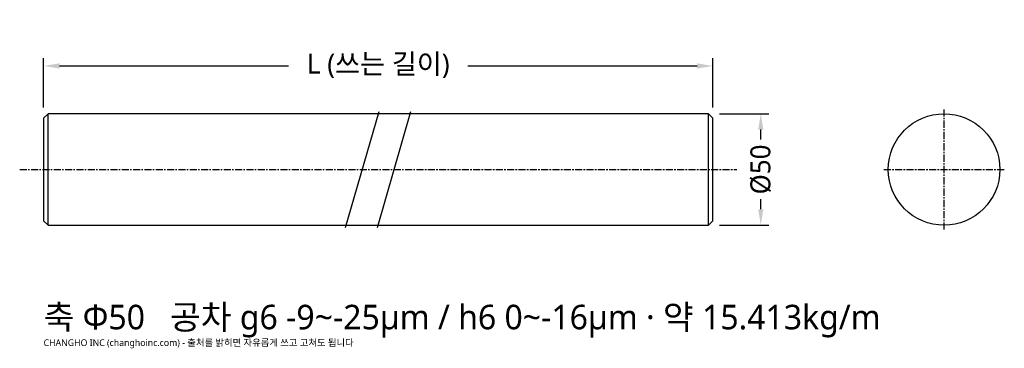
# Model space of a CAD drawing. Header units: millimetres. Extents: x -11 to 431, y -80 to 67.
import ezdxf

# ---------------------------------------------------------------- set-up
doc = ezdxf.new("R2010")
doc.units = ezdxf.units.MM
doc.linetypes.add('CENTER', pattern=[5.08, 3.175, -0.635, 0.635, -0.635])
for name, color, linetype in [('문자', 7, 'CONTINUOUS'), ('외형선', 7, 'CONTINUOUS'), ('중심선', 1, 'CENTER'), ('치수', 4, 'CONTINUOUS')]:
    doc.layers.add(name, color=color, linetype=linetype)
doc.styles.add('CH_KOR', font='malgun.ttf')
doc.dimstyles.new('CH_DIM', dxfattribs={"dimtxt": 2.5, "dimasz": 2, "dimexe": 1, "dimexo": 0.8, "dimgap": 0.8, "dimtad": 1, "dimdec": 1, "dimdsep": 46, "dimtxsty": 'CH_KOR', "dimcen": 2.5, "dimclrd": 4, "dimclre": 4, "dimclrt": 4, "dimazin": 3, "dimtfac": 1, "dimtmove": 0, "dimatfit": 3})

# ---------------------------------------------------------------- blocks, each defined once
blk = doc.blocks.new('_CLOSEDFILLED')
at = {"color": 0, "linetype": 'BYBLOCK'}
blk.add_solid([(-1, 0.164), (0, 0), (-1, -0.164)], dxfattribs=at)
blk = doc.blocks.new('*D1')
at = {"color": 4}
for p, q in [((302.86, 25), (325, 25)), ((321.43, 13.39), (321.43, 17.86)), ((321.43, -17.86), (321.43, -13.39)), ((302.86, -25), (325, -25))]:
    blk.add_line(p, q, dxfattribs=at)
at = {"layer": 'Defpoints'}
for p in [(300, 25), (300, -25), (321.43, -25)]:
    blk.add_point(p, dxfattribs=at)
at = {"layer": '치수', "color": 4, "xscale": 7.142857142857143, "yscale": 7.142857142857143}
for p, rotation in [((321.43, 25), 90), ((321.43, -25), 270)]:
    blk.add_blockref('_CLOSEDFILLED', p, dxfattribs=dict(at, rotation=rotation))
at = {"layer": '치수', "color": 4, "insert": (321.43, 0), "char_height": 8.929, "attachment_point": 5, "rotation": 90, "style": 'CH_KOR'}
blk.add_mtext('Ø50', dxfattribs=at)
blk = doc.blocks.new('*D2')
at = {"color": 4}
for p, q in [((0, 27.86), (0, 50)), ((300, 27.86), (300, 50)), ((7.14, 46.43), (109.82, 46.43)), ((190.18, 46.43), (292.86, 46.43))]:
    blk.add_line(p, q, dxfattribs=at)
at = {"layer": 'Defpoints'}
for p in [(0, 46.43), (0, 25), (300, 25)]:
    blk.add_point(p, dxfattribs=at)
at = {"layer": '치수', "color": 4, "xscale": 7.142857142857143, "yscale": 7.142857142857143, "rotation": 180}
blk.add_blockref('_CLOSEDFILLED', (0, 46.43), dxfattribs=at)
at = {"layer": '치수', "color": 4, "xscale": 7.142857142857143, "yscale": 7.142857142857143}
blk.add_blockref('_CLOSEDFILLED', (300, 46.43), dxfattribs=at)
at = {"layer": '치수', "color": 4, "insert": (150, 46.43), "char_height": 8.929, "attachment_point": 5, "style": 'CH_KOR'}
blk.add_mtext('L (쓰는 길이)', dxfattribs=at)

msp = doc.modelspace()

# ---------------------------------------------------------------- linework, layer by layer
at = {"layer": '외형선'}
for p, q in [((2, -25), (2, 25)), ((135.36, -26), (150.36, 26)), ((149.64, -26), (164.64, 26)), ((298, -25), (298, 25))]:
    msp.add_line(p, q, dxfattribs=at)
msp.add_lwpolyline([(2, -25), (298, -25), (300, -23), (300, 23), (298, 25), (2, 25), (0, 23), (0, -23)], close=True, dxfattribs=at)
msp.add_circle((403.57, 0), 25, dxfattribs=at)
at = {"layer": '중심선'}
for p, q in [((403.57, -27), (403.57, 27)), ((-10.71, 0), (310.71, 0)), ((376.57, 0), (430.57, 0))]:
    msp.add_line(p, q, dxfattribs=at)

# ---------------------------------------------------------------- texts
at = {"layer": '문자', "style": 'CH_KOR'}
for s, height, p in [('축 Φ50   공차 g6 -9~-25μm / h6 0~-16μm · 약 15.413kg/m', 11, (0, -71.71)), ('CHANGHO INC (changhoinc.com) - 출처를 밝히면 자유롭게 쓰고 고쳐도 됩니다', 3, (0, -79.21))]:
    msp.add_text(s, height=height, dxfattribs=at).set_placement(p)

# ---------------------------------------------------------------- dimensions: what is measured, and where the dimension line sits
at = {"layer": '치수'}
dim = msp.add_linear_dim(base=(0, 46.43), p1=(0, 25), p2=(300, 25), text='L (쓰는 길이)', dimstyle='CH_DIM', override={"dimscale": 3.571429}, dxfattribs=at)
dim.commit()
dim.dimension.update_dxf_attribs({"geometry": '*D2', "text_midpoint": (150, 46.43)})
dim = msp.add_linear_dim(base=(321.43, -25), p1=(300, -25), p2=(300, 25), angle=90, text='Ø50', dimstyle='CH_DIM', override={"dimscale": 3.571429}, dxfattribs=at)
dim.commit()
dim.dimension.update_dxf_attribs({"geometry": '*D1', "text_midpoint": (321.43, 0)})

doc.saveas('drawing.dxf')
